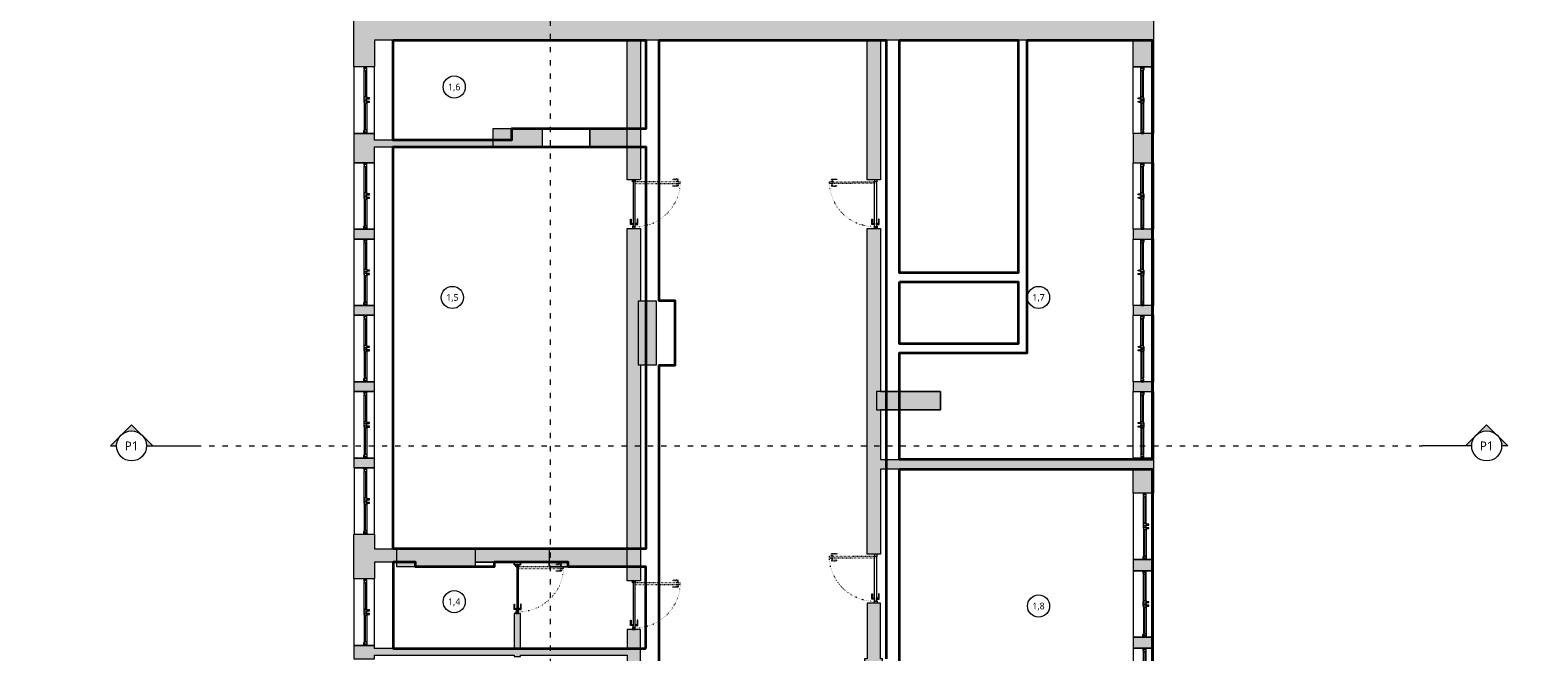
# Model space of a CAD drawing. Header units: millimetres. Extents: x -221 to 149158, y -114258 to 0.
# Tile 159 of 219: x 98511 to 101913, y -52789 to -51387. Entities that reach past the tile are written whole.
import ezdxf
from ezdxf.enums import TextEntityAlignment as Align

# ---------------------------------------------------------------- set-up
doc = ezdxf.new("R2010")
doc.units = ezdxf.units.MM
doc.linetypes.add('ACAD_ISO03W100', pattern=[30, 12, -18])
doc.linetypes.add('ACAD_ISO07W100', pattern=[3, 0, -3])
doc.layers.get('0').update_dxf_attribs({"lineweight": 0})
doc.layers.add('A-przekrycieram.ART', color=7, linetype='Continuous', lineweight=0, true_color=0xffffff)
doc.layers.add('instalacje_arch', color=7, linetype='Continuous', lineweight=30, true_color=0xd60000)
for name, color, linetype, lineweight in [('opis..KF', 250, 'Continuous', 15), ('powierzchnie', 21, 'Continuous', 50), ('stolarka_arch', 250, 'Continuous', 5), ('wymiar..KF', 12, 'Continuous', 5), ('wypełnienie istn..KF', 250, 'Continuous', 0), ('ściany ist..KF', 61, 'Continuous', 5)]:
    doc.layers.add(name, color=color, linetype=linetype, lineweight=lineweight)
doc.styles.add('ARCH', font='segoeuil.ttf')
doc.styles.add('DIM', font='simplex.shx', dxfattribs={"width": 0.6})
doc.dimstyles.new('100-STD', dxfattribs={"dimscale": 10, "dimtxt": 1.3, "dimasz": 0.15, "dimexe": 5, "dimexo": 10, "dimgap": 0.4, "dimtad": 1, "dimdec": 1, "dimrnd": 0.5, "dimdsep": 46, "dimtxsty": 'DIM', "dimblk": 'KR21', "dimcen": 1, "dimdle": 10, "dimse1": 1, "dimse2": 1, "dimclrd": 256, "dimclre": 256, "dimclrt": 256, "dimadec": 0, "dimazin": 0, "dimtfac": 1, "dimtdec": 1, "dimtmove": 2, "dimatfit": 3, "dimldrblk": 'KR21', "dimfxl": 1, "dimtvp": 5.6, "dimtolj": 1, "dimtzin": 2, "dimarcsym": 0})

# ---------------------------------------------------------------- blocks, each defined once
blk = doc.blocks.new('KR21')
at = {"ltscale": 100}
blk.add_line((0, -5), (0, 5), dxfattribs=at)
at = {"ltscale": 100, "const_width": 0.84}
blk.add_lwpolyline([(-2.5, -2.5), (2.6, 2.6)], dxfattribs=at)
blk = doc.blocks.new('*D916')
at = {"layer": 'Defpoints', "color": 0, "linetype": 'ByBlock', "lineweight": 40, "transparency": 16777216}
for p in [(0, -51958.3), (46.3, -52014.3), (109348.9, -52014.3)]:
    blk.add_point(p, dxfattribs=at)
at = {"layer": 'wymiar..KF', "linetype": 'Continuous', "lineweight": -2, "transparency": 16777216}
blk.add_line((46.3, -51959.8), (46.3, -52012.8), dxfattribs=at)
at = {"layer": 'wymiar..KF', "linetype": 'ByBlock', "lineweight": -2, "transparency": 16777216, "xscale": 1.5, "yscale": 1.5, "zscale": 1.5}
for p, rotation in [((46.3, -51958.3), 90), ((46.3, -52014.3), 270)]:
    blk.add_blockref('KR21', p, dxfattribs=dict(at, rotation=rotation))
at = {"layer": 'wymiar..KF', "linetype": 'ByBlock', "transparency": 16777216, "insert": (35.8, -51986.3), "char_height": 13, "attachment_point": 5, "rotation": 90, "style": 'DIM'}
blk.add_mtext('\\A1;56', dxfattribs=at)
blk = doc.blocks.new('*U985')
at = {"layer": 'stolarka_arch', "lineweight": 0}
blk.add_lwpolyline([(0, 0), (150, 0), (150, -46), (0, -46)], close=True, dxfattribs=at)
at = {"layer": 'stolarka_arch'}
for points in [[(0, -22), (6, -22), (6, -23), (3, -23), (3, -28), (0, -28)], [(3, -23), (8, -23), (8, -29), (2, -29), (2, -28), (3, -28)], [(8, -26), (68, -26), (68, -23), (8, -23)], [(8, -26), (68, -26), (68, -29), (8, -29)], [(73, -23), (68, -23), (68, -29), (74, -29), (74, -28), (73, -28)], [(73, -30), (69, -30), (69, -29), (73, -29)], [(70, -22), (80, -22), (80, -23), (77, -23), (77, -28), (73, -28), (73, -23), (70, -23)], [(72, -35), (70, -35), (70, -30), (72, -30)], [(77, -23), (82, -23), (82, -29), (76, -29), (76, -28), (77, -28)], [(81, -30), (77, -30), (77, -29), (81, -29)], [(80, -35), (78, -35), (78, -30), (80, -30)], [(142, -26), (82, -26), (82, -23), (142, -23)], [(142, -26), (82, -26), (82, -29), (142, -29)], [(147, -23), (142, -23), (142, -29), (148, -29), (148, -28), (147, -28)], [(150, -22), (144, -22), (144, -23), (147, -23), (147, -28), (150, -28)]]:
    blk.add_lwpolyline(points, close=True, dxfattribs=at)
blk = doc.blocks.new('*U650')
at = {"layer": 'stolarka_arch', "linetype": 'ACAD_ISO03W100', "lineweight": 0, "ltscale": 0.1}
for points in [[(3.5, 97), (-1.5, 97), (-1.5, 85), (-0.5, 85), (-0.5, 95), (3.5, 95)], [(3.5, 98), (3.5, 94), (4.5, 94), (4.5, 98)], [(4.5, 102), (4.5, 0), (8.5, 0), (8.5, 102)], [(9.5, 98), (9.5, 94), (8.5, 94), (8.5, 98)], [(9.5, 97), (14.5, 97), (14.5, 85), (13.5, 85), (13.5, 95), (9.5, 95)]]:
    blk.add_lwpolyline(points, close=True, dxfattribs=at)
at = {"layer": 'stolarka_arch'}
for points in [[(5, -4), (5, -6), (0, -6), (0, 0), (4, 0), (4, -4), (5, -4)], [(106, 0), (4, 0), (4, -4), (106, -4)], [(101, 1), (101, 6), (89, 6), (89, 5), (99, 5), (99, 1)], [(102, 1), (98, 1), (98, 0), (102, 0)], [(105, -4), (105, -6), (110, -6), (110, 0), (106, 0), (106, -4), (105, -4)], [(101, -5), (101, -10), (89, -10), (89, -9), (99, -9), (99, -5)], [(102, -5), (98, -5), (98, -4), (102, -4)]]:
    blk.add_lwpolyline(points, close=True, dxfattribs=at)
blk.add_circle((4, 0.5), 0.5, dxfattribs=at)
at = {"layer": 'stolarka_arch', "linetype": 'ACAD_ISO07W100', "lineweight": 0, "ltscale": 0.5}
blk.add_arc((4, 0), 102, 0, 89.6506, dxfattribs=at)
blk = doc.blocks.new('*U1026')
at = {"layer": 'stolarka_arch', "lineweight": 0}
blk.add_lwpolyline([(0, 0), (150, 0), (150, -45.9), (0, -45.9)], close=True, dxfattribs=at)
at = {"layer": 'stolarka_arch'}
for points in [[(0, -22), (6, -22), (6, -23), (3, -23), (3, -28), (0, -28)], [(3, -23), (8, -23), (8, -29), (2, -29), (2, -28), (3, -28)], [(8, -26), (68, -26), (68, -23), (8, -23)], [(8, -26), (68, -26), (68, -29), (8, -29)], [(73, -23), (68, -23), (68, -29), (74, -29), (74, -28), (73, -28)], [(73, -30), (69, -30), (69, -29), (73, -29)], [(70, -22), (80, -22), (80, -23), (77, -23), (77, -28), (73, -28), (73, -23), (70, -23)], [(72, -35), (70, -35), (70, -30), (72, -30)], [(77, -23), (82, -23), (82, -29), (76, -29), (76, -28), (77, -28)], [(81, -30), (77, -30), (77, -29), (81, -29)], [(80, -35), (78, -35), (78, -30), (80, -30)], [(142, -26), (82, -26), (82, -23), (142, -23)], [(142, -26), (82, -26), (82, -29), (142, -29)], [(147, -23), (142, -23), (142, -29), (148, -29), (148, -28), (147, -28)], [(150, -22), (144, -22), (144, -23), (147, -23), (147, -28), (150, -28)]]:
    blk.add_lwpolyline(points, close=True, dxfattribs=at)
blk = doc.blocks.new('*U1037')
at = {"layer": 'stolarka_arch', "lineweight": 0}
blk.add_lwpolyline([(0, 0), (150, 0), (150, -45.9), (0, -45.9)], close=True, dxfattribs=at)
at = {"layer": 'stolarka_arch'}
for points in [[(0, -22), (6, -22), (6, -23), (3, -23), (3, -28), (0, -28)], [(3, -23), (8, -23), (8, -29), (2, -29), (2, -28), (3, -28)], [(8, -26), (68, -26), (68, -23), (8, -23)], [(8, -26), (68, -26), (68, -29), (8, -29)], [(73, -23), (68, -23), (68, -29), (74, -29), (74, -28), (73, -28)], [(73, -30), (69, -30), (69, -29), (73, -29)], [(70, -22), (80, -22), (80, -23), (77, -23), (77, -28), (73, -28), (73, -23), (70, -23)], [(72, -35), (70, -35), (70, -30), (72, -30)], [(77, -23), (82, -23), (82, -29), (76, -29), (76, -28), (77, -28)], [(81, -30), (77, -30), (77, -29), (81, -29)], [(80, -35), (78, -35), (78, -30), (80, -30)], [(142, -26), (82, -26), (82, -23), (142, -23)], [(142, -26), (82, -26), (82, -29), (142, -29)], [(147, -23), (142, -23), (142, -29), (148, -29), (148, -28), (147, -28)], [(150, -22), (144, -22), (144, -23), (147, -23), (147, -28), (150, -28)]]:
    blk.add_lwpolyline(points, close=True, dxfattribs=at)
blk = doc.blocks.new('*U517')
at = {"layer": 'instalacje_arch', "lineweight": 20, "true_color": 0xf4ee51}
h = blk.add_hatch(color=41, dxfattribs=at)
h.dxf.hatch_style = 1
h.paths.add_polyline_path([(0, 33.8), (0, 47.7), (-23.9, 23.9, -0.198912)])
h.paths.add_polyline_path([(-47.7, 0), (-23.9, -23.9, -0.198912), (-33.8, 0, -0.198912), (-23.9, 23.9)])
h.paths.add_polyline_path([(-23.9, -23.9), (0, -47.7), (0, -33.8, -0.198912)])
h = blk.add_hatch(color=41, dxfattribs=at)
h.dxf.hatch_style = 1
h.paths.add_polyline_path([(-23.9, -3080.9), (0, -3104.8), (0, -3090.8, -0.198912)])
h.paths.add_polyline_path([(-23.9, -3080.9, -0.198912), (-33.8, -3057.1, -0.198912), (-23.9, -3033.2), (-47.7, -3057.1)])
h.paths.add_polyline_path([(0, -3023.3), (0, -3009.3), (-23.9, -3033.2, -0.198912)])
at = {"layer": 'instalacje_arch', "color": 41, "linetype": 'ACAD_ISO03W100', "lineweight": 9, "true_color": 0xf4ee51}
blk.add_line((0, -2912.1), (0, -145), dxfattribs=at)
at = {"layer": 'instalacje_arch', "color": 41, "lineweight": 20, "true_color": 0xf4ee51}
for points in [[(0, -33.8), (0, -47.7), (-47.7, 0), (0, 47.7), (0, 33.8)], [(0, -45), (0, -145)], [(0, -3012.1), (0, -2912.1)], [(0, -3023.3), (0, -3009.3), (-47.7, -3057.1), (0, -3104.8), (0, -3090.8)]]:
    blk.add_lwpolyline(points, dxfattribs=at)
for centre in [(0, 0), (0, -3057.1)]:
    blk.add_circle(centre, 33.8, dxfattribs=at)
at = {"layer": 'instalacje_arch', "color": 41, "true_color": 0xf4ee51, "style": 'ARCH'}
for tag, p in [('P1', (0, 0)), ('P2', (0, -3057.1))]:
    blk.add_attdef(tag, text='', height=20, rotation=90, dxfattribs=at).set_placement(p, align=Align.MIDDLE_CENTER)
blk = doc.blocks.new('nr pom')
at = {"layer": 'opis..KF', "lineweight": 20}
blk.add_circle((0, 0), 25, dxfattribs=at)
at = {"layer": 'opis..KF', "style": 'ARCH'}
blk.add_attdef('00', text='', height=15, dxfattribs=at).set_placement((0, 0), align=Align.MIDDLE_CENTER)
blk = doc.blocks.new('*U1228')
at = {"layer": 'instalacje_arch', "color": 41, "linetype": 'ACAD_ISO03W100', "lineweight": 9, "true_color": 0xf4ee51}
blk.add_line((0, -4093.7), (0, -145), dxfattribs=at)
at = {"layer": 'instalacje_arch', "color": 41, "true_color": 0xf4ee51, "style": 'ARCH'}
for tag, p in [('P1', (0, 0)), ('P2', (0, -4238.7))]:
    blk.add_attdef(tag, text='', height=20, rotation=180, dxfattribs=at).set_placement(p, align=Align.MIDDLE_CENTER)
blk = doc.blocks.new('*U1674')
at = {"layer": 'A-przekrycieram.ART'}
h = blk.add_hatch(color=256, dxfattribs=at)
h.dxf.hatch_style = 1
h.paths.add_polyline_path([(0, 4200), (5940, 4200), (5940, 0), (0, 0)])
h.paths.add_polyline_path([(200, 4100), (5840, 4100), (5840, 100), (200, 100)], flags=16)

msp = doc.modelspace()

# ---------------------------------------------------------------- hatches: boundary and pattern name
at = {"layer": 'wypełnienie istn..KF', "true_color": 0xc8c8c8}
h = msp.add_hatch(color=9, dxfattribs=at)
h.dxf.hatch_style = 1
h.paths.add_polyline_path([(95819.07, -51363.29), (94793.07, -51363.29), (94793.07, -52196.19), (94839.07, -52196.19), (94839.07, -52000.29), (94943.07, -52000.29), (94943.07, -51970.29), (94943.07, -51959.29), (94839.07, -51959.29), (94839.07, -51409.29), (95773.07, -51409.29), (95773.07, -51970.29), (95566.62, -51970.29), (95566.62, -52000.29), (95773.07, -52000.29), (95773.07, -52152.78), (95819.07, -52152.78)])
h.paths.add_polyline_path([(95566.62, -51958.27), (95363.62, -51958.27), (95363.62, -52014.27), (95566.62, -52014.27)], flags=17)
h.paths.add_polyline_path([(95363.62, -51970.29), (95063.03, -51970.29), (95063.03, -52000.29), (95174.91, -52000.29), (95174.91, -52256.82), (95204.91, -52256.82), (95204.91, -52000.29), (95363.62, -52000.29)])
h.paths.add_polyline_path([(94953.04, -51970.29), (94943.07, -51970.29), (94943.07, -52000.29), (94953.04, -52000.29)], flags=17)
h.paths.add_polyline_path([(94839.07, -52346.19), (94793.07, -52346.19), (94793.07, -52367.67), (94839.07, -52367.67)])
h.paths.add_polyline_path([(94839.07, -52517.67), (94793.07, -52517.67), (94793.07, -52539.15), (94839.07, -52539.15)])
h.paths.add_polyline_path([(94839.07, -52689.15), (94793.07, -52689.15), (94793.07, -52710.63), (94839.07, -52710.63)])
h.paths.add_polyline_path([(94839.07, -52860.63), (94793.07, -52860.63), (94793.07, -52882.1), (94839.07, -52882.1)])
h.paths.add_polyline_path([(94839.07, -53032.1), (94793.07, -53032.1), (94793.07, -53053.58), (94839.07, -53053.58)])
h.paths.add_polyline_path([(94839.07, -53203.58), (94793.07, -53203.58), (94793.07, -53225.06), (94839.07, -53225.06)])
h.paths.add_polyline_path([(94839.07, -53375.06), (94793.07, -53375.06), (94793.07, -53396.54), (94839.07, -53396.54)])
h.paths.add_polyline_path([(94839.07, -53546.54), (94793.07, -53546.54), (94793.07, -53646.29), (94871.35, -53646.29), (94871.35, -53664.91), (94917.35, -53664.91), (94917.35, -53600.29), (94839.07, -53600.29)])
h.paths.add_polyline_path([(95204.91, -53589.29), (95174.91, -53589.29), (95174.91, -53619.29), (95204.91, -53619.29)])
h.paths.add_polyline_path([(95379.17, -54140.29), (94917.35, -54140.29), (94917.35, -54103.29), (94871.35, -54103.29), (94871.35, -54123.29), (94792.89, -54123.29), (94792.89, -54575.52), (95015.63, -54797.35), (95165.58, -54797.35), (95165.58, -54751.35), (95034.63, -54751.35), (94838.89, -54556.41), (94838.89, -54170.3), (95379.17, -54170.3)])
h.paths.add_polyline_path([(95081.07, -54276.32), (94969.07, -54276.32), (94969.07, -54317.32), (95081.07, -54317.32)], flags=17)
h.paths.add_polyline_path([(95419.38, -54751.35), (95315.58, -54751.35), (95315.58, -54797.35), (95419.38, -54797.35)])
h.paths.add_polyline_path([(95797.5, -54751.32), (95776.89, -54751.32), (95776.89, -54170.3), (96189.72, -54170.3), (96189.72, -54140.29), (95489.17, -54140.29), (95489.17, -54170.3), (95746.89, -54170.3), (95746.92, -54751.32), (95569.38, -54751.32), (95569.38, -54797.32), (95797.5, -54797.32)])
h.paths.add_polyline_path([(95855.41, -54179.3), (95814.91, -54179.3), (95814.91, -54323.3), (95855.41, -54323.3)], flags=17)
h.paths.add_polyline_path([(95972.61, -54751.31), (95947.5, -54751.31), (95947.5, -54797.31), (95972.61, -54797.31)], flags=17)
h.paths.add_polyline_path([(96147.72, -54751.31), (96122.61, -54751.31), (96122.61, -54797.31), (96147.72, -54797.31)], flags=17)
h.paths.add_polyline_path([(96322.83, -54751.3), (96297.72, -54751.3), (96297.72, -54797.3), (96322.83, -54797.3)])
h.paths.add_polyline_path([(96530.27, -54751.29), (96523.96, -54751.59), (96523.96, -54453.3), (96568.41, -54453.3), (96568.41, -54276), (96523.96, -54276), (96523.96, -54179.3), (96496.96, -54179.3), (96496.96, -54751.29), (96472.83, -54751.3), (96472.83, -54797.68), (96508.57, -54797.29), (96520.04, -54811.21), (96555.39, -54782.02)])
h.paths.add_polyline_path([(96733.72, -54927.58), (96699.25, -54897.02), (96673.91, -54925.61), (96650.9, -54897.69), (96615.43, -54926.97), (96672.63, -54996.39)])
h.paths.add_polyline_path([(96872.43, -54751.27), (96862.71, -54751.27), (96862.68, -54170.3), (97191.57, -54170.3), (97191.57, -54140.29), (96808.29, -54140.29), (96808.29, -54170.3), (96835.68, -54170.3), (96835.68, -54751.28), (96828.47, -54751.28), (96798.79, -54784.76), (96833.26, -54815.36), (96849.16, -54797.28), (96872.43, -54797.27)])
h.paths.add_polyline_path([(97047.54, -54751.27), (97022.43, -54751.27), (97022.43, -54797.27), (97047.54, -54797.27)], flags=17)
h.paths.add_polyline_path([(97222.64, -54751.26), (97197.54, -54751.26), (97197.54, -54797.26), (97222.64, -54797.26)])
h.paths.add_polyline_path([(97397.75, -54751.25), (97372.64, -54751.25), (97372.64, -54797.25), (97397.75, -54797.25)], flags=17)
h.paths.add_polyline_path([(97665.99, -54170.3), (98022.84, -54170.3), (98022.84, -54140.29), (98020.65, -54140.29), (97301.57, -54140.29), (97301.57, -54170.3), (97635.99, -54170.3), (97635.99, -54751.25), (97547.75, -54751.25), (97547.75, -54797.25), (97619.99, -54797.24), (97619.99, -54924.3), (97689.99, -54924.3), (97689.99, -54878.3), (97665.99, -54878.3)])
h.paths.add_polyline_path([(97886.32, -54878.3), (97839.99, -54878.3), (97839.99, -54924.3), (97886.32, -54924.3)], flags=17)
h.paths.add_polyline_path([(98082.65, -54878.3), (98036.32, -54878.3), (98036.32, -54924.3), (98082.65, -54924.3)])
h.paths.add_polyline_path([(98278.98, -54878.3), (98232.65, -54878.3), (98232.65, -54924.3), (98278.98, -54924.3)], flags=17)
h.paths.add_polyline_path([(98499.1, -54804.3), (98523.75, -54804.3), (98523.75, -54758.3), (98483.37, -54758.3), (98483.37, -54170.3), (98763.13, -54170.3), (98763.13, -54140.29), (98132.84, -54140.29), (98132.84, -54170.3), (98452.99, -54170.3), (98452.99, -54878.3), (98428.99, -54878.3), (98428.99, -54924.3), (98498.99, -54924.3)])
h.paths.add_polyline_path([(98698.86, -54758.3), (98673.75, -54758.3), (98673.75, -54804.3), (98698.86, -54804.3)], flags=17)
h.paths.add_polyline_path([(98873.97, -54758.31), (98848.86, -54758.31), (98848.86, -54804.31), (98873.97, -54804.31)])
h.paths.add_polyline_path([(99049.07, -54758.32), (99023.97, -54758.32), (99023.97, -54804.32), (99049.07, -54804.32)], flags=17)
h.paths.add_polyline_path([(99261.68, -54758.3), (99255.37, -54758.3), (99255.37, -54170.3), (99311.37, -54170.3), (99311.37, -54140.29), (98873.13, -54140.29), (98873.13, -54170.3), (99228.37, -54170.3), (99228.37, -54758.31), (99199.07, -54758.32), (99199.07, -54804.32), (99241.01, -54804.32), (99256.75, -54822.07), (99291.3, -54791.7)])
h.paths.add_polyline_path([(99474.65, -54933.92), (99439.18, -54904.63), (99416.17, -54932.55), (99390.83, -54903.96), (99356.41, -54934.48), (99417.45, -55003.33)])
h.paths.add_polyline_path([(99724.54, -54758.3), (99594.09, -54758.3), (99594.09, -54170.3), (99951.32, -54170.3), (99951.32, -54140.29), (99421.4, -54140.29), (99421.4, -54170.3), (99567.09, -54170.3), (99567.09, -54758.3), (99559.76, -54758.3), (99534.57, -54788.86), (99570.04, -54818.15), (99581.46, -54804.3), (99724.54, -54804.3)])
h.paths.add_polyline_path([(99977.45, -54758.3), (99874.54, -54758.3), (99874.54, -54804.3), (99977.45, -54804.3)])
h.paths.add_polyline_path([(100224.61, -54758.3), (100127.45, -54758.3), (100127.45, -54804.3), (100224.61, -54804.3)], flags=17)
h.paths.add_polyline_path([(100466.02, -54758.3), (100374.61, -54758.3), (100374.61, -54804.3), (100466.02, -54804.3)], flags=17)
h.paths.add_polyline_path([(100804.82, -54758.3), (100686.95, -54758.3), (100686.95, -54170.29), (100726.39, -54170.3), (100726.39, -54140.29), (100061.38, -54140.29), (100061.38, -54170.3), (100669.09, -54170.3), (100669.09, -54758.3), (100616.02, -54758.3), (100616.02, -54804.3), (100804.82, -54804.3)])
h.paths.add_polyline_path([(101259.95, -54582.38), (101259.95, -54123.81), (101169.95, -54123.81), (101169.95, -54110.8), (101123.95, -54110.8), (101123.95, -54140.29), (100963.95, -54140.29), (100963.95, -54170.3), (101213.95, -54169.81), (101213.95, -54563.29), (101018.44, -54758.3), (100954.82, -54758.3), (100954.82, -54804.3), (101037.46, -54804.3)])
h.paths.add_polyline_path([(100963.95, -54131.79), (100852.95, -54131.79), (100852.95, -54140.29), (100852.95, -54172.29), (100963.95, -54172.29), (100963.95, -54170.3)])
h.paths.add_polyline_path([(100852.95, -54140.29), (100836.39, -54140.29), (100836.39, -54170.3), (100852.95, -54170.3)])
h.paths.add_polyline_path([(101257.95, -53585.69), (101211.95, -53585.69), (101211.95, -53609.29), (100429.95, -53609.29), (100429.95, -53386.18), (100399.95, -53386.18), (100399.95, -53649.29), (101123.95, -53649.29), (101123.95, -53672.42), (101169.95, -53672.42), (101169.95, -53655.29), (101257.95, -53655.29)])
h.paths.add_polyline_path([(99886.95, -53589.29), (99856.95, -53589.29), (99856.95, -53619.29), (99886.95, -53619.29)])
h.paths.add_polyline_path([(101257.95, -53209.01), (101211.95, -53209.01), (101211.95, -53257.37), (101257.95, -53257.37)], flags=17)
h.paths.add_polyline_path([(101257.95, -53407.37), (101211.95, -53407.37), (101211.95, -53435.69), (101257.95, -53435.69)], flags=17)
h.paths.add_polyline_path([(101257.95, -52987.29), (101045.95, -52987.29), (101045.95, -52930.84), (100999.95, -52930.84), (100999.95, -53003.29), (100434.45, -53003.29), (100434.45, -53010.79), (100399.95, -53010.79), (100399.95, -53276.18), (100429.95, -53276.18), (100429.95, -53033.29), (101211.95, -53033.29), (101211.95, -53059.01), (101257.95, -53059.01)])
h.paths.add_polyline_path([(100434.45, -52804.79), (100393.95, -52804.79), (100393.95, -53010.79), (100434.45, -53010.79)])
h.paths.add_polyline_path([(100429.95, -52678.78), (100399.95, -52678.78), (100399.95, -52804.79), (100429.95, -52804.79)])
h.paths.add_polyline_path([(101045.95, -52755.84), (100999.95, -52755.84), (100999.95, -52780.84), (101045.95, -52780.84)])
h.paths.add_polyline_path([(101045.95, -52580.84), (100999.95, -52580.84), (100999.95, -52605.84), (101045.95, -52605.84)])
h.paths.add_polyline_path([(101045.95, -52351.74), (100999.95, -52351.74), (100999.95, -52355.37), (100429.95, -52355.37), (100429.95, -52242.79), (100420.45, -52242.79), (100420.45, -52201.29), (100429.95, -52201.29), (100429.95, -51833.89), (100399.95, -51833.89), (100399.95, -52568.78), (100429.95, -52568.78), (100429.95, -52376.79), (100999.95, -52376.79), (100999.95, -52430.84), (101045.95, -52430.84)])
h.paths.add_polyline_path([(100565.45, -52201.29), (100420.45, -52201.29), (100420.45, -52242.79), (100565.45, -52242.79)], flags=17)
h.paths.add_polyline_path([(101045.95, -52179.79), (100999.95, -52179.79), (100999.95, -52201.74), (101045.95, -52201.74)], flags=17)
h.paths.add_polyline_path([(101045.95, -52007.83), (100999.95, -52007.83), (100999.95, -52029.79), (101045.95, -52029.79)], flags=17)
h.paths.add_polyline_path([(101045.95, -51835.87), (100999.95, -51835.87), (100999.95, -51857.83), (101045.95, -51857.83)], flags=17)
h.paths.add_polyline_path([(101045.95, -51619.37), (100999.95, -51619.37), (100999.95, -51685.87), (101045.95, -51685.87)], flags=17)
h.paths.add_polyline_path([(101045.95, -51363.29), (99241.95, -51363.29), (99241.95, -51469.37), (99287.95, -51469.37), (99287.95, -51409.29), (99857.95, -51409.29), (99857.95, -51609.29), (99857.95, -51649.79), (99857.95, -51724.07), (99887.95, -51724.07), (99887.95, -51409.29), (100399.95, -51409.29), (100399.95, -51724.07), (100429.95, -51724.07), (100429.95, -51409.29), (100999.95, -51409.29), (100999.95, -51469.37), (101045.95, -51469.37)])
h.paths.add_polyline_path([(99554.95, -51634.79), (99287.95, -51634.79), (99287.95, -51619.37), (99241.95, -51619.37), (99241.95, -51685.87), (99287.95, -51685.87), (99287.95, -51649.79), (99554.95, -51649.79)], flags=17)
h.paths.add_polyline_path([(99857.95, -51609.29), (99773.95, -51609.29), (99773.95, -51649.79), (99857.95, -51649.79)], flags=17)
h.paths.add_polyline_path([(99666.95, -51609.29), (99554.95, -51609.29), (99554.95, -51649.79), (99666.95, -51649.79)], flags=17)
h.paths.add_polyline_path([(99287.95, -52351.74), (99241.95, -52351.74), (99241.95, -52373.7), (99287.95, -52373.7)])
h.paths.add_polyline_path([(99287.95, -52179.79), (99241.95, -52179.79), (99241.95, -52201.74), (99287.95, -52201.74)])
h.paths.add_polyline_path([(99287.95, -52007.83), (99241.95, -52007.83), (99241.95, -52029.79), (99287.95, -52029.79)])
h.paths.add_polyline_path([(99287.95, -51835.87), (99241.95, -51835.87), (99241.95, -51857.83), (99287.95, -51857.83)])
h.paths.add_polyline_path([(99923.95, -51997.29), (99887.95, -51997.29), (99883.95, -51997.29), (99883.95, -52142.29), (99923.95, -52142.29)])
h.paths.add_polyline_path([(99883.95, -51997.29), (99887.95, -51997.29), (99887.95, -51834.07), (99857.95, -51834.07), (99857.95, -52556.79), (99858.45, -52556.79), (99858.45, -52597.29), (99857.95, -52628.53), (99887.95, -52628.53), (99887.95, -52142.29), (99883.95, -52142.29)])
h.paths.add_polyline_path([(99858.45, -52556.79), (99682.45, -52556.79), (99682.45, -52597.29), (99858.45, -52597.29)])
h.paths.add_polyline_path([(99682.45, -52556.79), (99515.45, -52556.79), (99515.45, -52586.79), (99602.95, -52586.79), (99602.95, -52592.29), (99617.95, -52592.29), (99617.95, -52586.79), (99682.45, -52586.79)])
h.paths.add_polyline_path([(99515.45, -52556.79), (99338.45, -52556.79), (99338.45, -52597.29), (99515.45, -52597.29), (99515.45, -52586.79)])
h.paths.add_polyline_path([(99338.45, -52556.79), (99288.01, -52556.79), (99287.95, -52523.7), (99241.95, -52523.7), (99241.95, -52624.29), (99287.95, -52624.29), (99287.95, -52586.79), (99338.45, -52586.79)])
h.paths.add_polyline_path([(99887.95, -52738.53), (99857.95, -52738.53), (99857.95, -52781.29), (99617.95, -52781.29), (99617.95, -52702.29), (99602.95, -52702.29), (99602.95, -52781.29), (99287.95, -52781.29), (99287.95, -52774.29), (99241.95, -52774.29), (99241.95, -52804.29), (99287.95, -52804.29), (99287.95, -52796.29), (99602.95, -52796.29), (99602.95, -52799.29), (99617.95, -52799.29), (99617.95, -52796.29), (99857.95, -52796.29), (99857.95, -52841.2), (99887.95, -52841.2)])
h.paths.add_polyline_path([(99887.95, -52951.2), (99857.95, -52951.2), (99857.95, -52988.29), (99617.95, -52988.29), (99617.95, -52909.24), (99602.95, -52909.24), (99602.95, -52988.29), (99287.95, -52988.29), (99287.95, -52954.29), (99241.95, -52954.29), (99241.95, -52972.29), (99228.74, -52972.29), (99228.74, -53018.29), (99887.95, -53018.29)])
h.paths.add_polyline_path([(99078.74, -52972.29), (98982.47, -52972.29), (98982.47, -53018.29), (99046.81, -53018.29), (99046.81, -53589.29), (98758.45, -53589.29), (98758.45, -53619.29), (99076.95, -53619.29), (99076.95, -53018.29), (99078.74, -53018.29)])
h.paths.add_polyline_path([(98832.47, -52972.29), (98712.51, -52972.29), (98712.51, -53018.29), (98832.47, -53018.29)])
h.paths.add_polyline_path([(98562.51, -52972.29), (98428.99, -52972.29), (98428.99, -53018.29), (98452.99, -53018.12), (98452.99, -53589.84), (98093.8, -53589.29), (98093.8, -53619.29), (98648.45, -53619.29), (98648.45, -53589.29), (98483.37, -53589.29), (98483.37, -53018.29), (98562.51, -53018.29)])
h.paths.add_polyline_path([(97689.99, -52972.29), (97540.88, -52972.29), (97540.88, -53018.29), (97635.99, -53018.29), (97635.99, -53589.29), (97479.97, -53589.29), (97479.97, -53619.29), (97983.8, -53619.29), (97983.8, -53589.29), (97665.99, -53589.29), (97665.99, -53018.29), (97689.99, -53018.29)])
h.paths.add_polyline_path([(97886.32, -52972.29), (97839.99, -52972.29), (97839.99, -53018.29), (97886.32, -53018.29)], flags=17)
h.paths.add_polyline_path([(98082.65, -52972.29), (98036.32, -52972.29), (98036.32, -53018.29), (98082.65, -53018.29)])
h.paths.add_polyline_path([(98278.98, -52972.29), (98232.65, -52972.29), (98232.65, -53018.29), (98278.98, -53018.29)], flags=17)
h.paths.add_polyline_path([(97206.56, -52972.29), (97047.67, -52972.29), (97047.67, -53018.29), (97074.91, -53018.29), (97074.91, -53328.29), (97104.91, -53328.29), (97104.91, -53018.29), (97206.56, -53018.29)])
h.paths.add_polyline_path([(97390.88, -52972.29), (97356.56, -52972.29), (97356.56, -53018.29), (97390.88, -53018.29)])
h.paths.add_polyline_path([(97105.41, -53328.29), (97062.91, -53328.29), (97062.91, -53570.29), (97105.41, -53570.29)])
h.paths.add_polyline_path([(97369.97, -53589.29), (97104.91, -53589.29), (97104.91, -53570.29), (97074.91, -53570.29), (97074.91, -53589.29), (96681.16, -53589.29), (96681.16, -53619.29), (97369.97, -53619.29)])
h.paths.add_polyline_path([(96050.22, -52972.29), (95978.97, -52972.29), (95978.97, -53018.29), (95984.91, -53018.29), (95984.91, -53619.29), (96571.16, -53619.29), (96571.16, -53589.29), (96014.91, -53589.29), (96014.91, -53018.29), (96050.22, -53018.29)])
h.paths.add_polyline_path([(96215.15, -52972.29), (96200.22, -52972.29), (96200.22, -53018.29), (96215.15, -53018.29)], flags=17)
h.paths.add_polyline_path([(96388.49, -52972.29), (96365.15, -52972.29), (96365.15, -53018.29), (96388.49, -53018.29)], flags=17)
h.paths.add_polyline_path([(96556.94, -52972.29), (96538.49, -52972.29), (96538.49, -53018.29), (96556.94, -53018.29)], flags=17)
h.paths.add_polyline_path([(96724.33, -52972.29), (96706.94, -52972.29), (96706.94, -53018.29), (96724.33, -53018.29)])
h.paths.add_polyline_path([(96897.67, -52972.29), (96874.33, -52972.29), (96874.33, -53018.29), (96897.67, -53018.29)])
h.paths.add_polyline_path([(95819.07, -52302.78), (95773.07, -52302.78), (95773.07, -52316.08), (95819.07, -52316.08)])
h.paths.add_polyline_path([(95819.07, -52466.08), (95773.07, -52466.08), (95773.07, -52598.73), (95819.07, -52598.73)], flags=17)
h.paths.add_polyline_path([(95819.07, -52748.73), (95773.07, -52748.73), (95773.07, -52770.21), (95819.07, -52770.21)], flags=17)
h.paths.add_polyline_path([(95819.07, -52920.21), (95773.07, -52920.21), (95773.07, -52988.29), (95204.91, -52988.29), (95204.91, -52723.55), (95215.91, -52723.55), (95215.91, -52655.53), (95204.91, -52655.53), (95204.91, -52551.55), (95215.91, -52551.55), (95215.91, -52398.53), (95204.91, -52398.53), (95204.91, -52366.82), (95174.91, -52366.82), (95174.91, -53018.29), (95828.97, -53018.29), (95828.97, -52972.29), (95819.07, -52972.29)])
h.paths.add_polyline_path([(100180.95, -50910.29), (101280.95, -50910.29), (101280.95, -48483.29), (99297.95, -48483.29), (99297.95, -51363.29), (100180.95, -51363.29)])
h.paths.add_polyline_path([(100130.95, -51313.34), (99347.95, -51314.02), (99347.95, -48533.29), (101230.95, -48533.29), (101230.95, -50860.29), (100130.95, -50860.29)], flags=16)

# ---------------------------------------------------------------- linework, layer by layer
at = {"layer": 'powierzchnie', "linetype": 'ByBlock', "lineweight": 35}
for points in [[(99330.46, -51409.29), (99900.41, -51409.29), (99900.41, -51609.29), (99597.41, -51609.29), (99597.41, -51634.79), (99330.41, -51634.79), (99330.46, -51409.29)], [(99930.41, -53018.29), (99930.41, -52142.29), (99966.41, -52142.29), (99966.41, -51997.29), (99930.41, -51997.29), (99930.41, -51409.29), (100442.41, -51409.29), (100442.41, -52804.79)], [(100472.41, -51409.29), (100740.41, -51409.29), (100740.41, -51934.29), (100472.41, -51934.29), (100472.41, -51409.29)], [(100760.41, -51409.29), (101042.41, -51409.29), (101042.41, -52355.37), (100472.41, -52355.37), (100472.41, -52114.29), (100760.41, -52114.29), (100760.41, -51409.29)], [(99330.46, -52556.79), (99330.46, -51649.79), (99900.41, -51649.79), (99900.41, -52556.79), (99330.46, -52556.79)], [(100472.41, -51954.29), (100740.41, -51954.29), (100740.41, -52094.29), (100472.41, -52094.29), (100472.41, -51954.29)], [(100472.41, -52376.79), (101042.41, -52376.79), (101042.41, -53033.29), (101254.41, -53033.29), (101254.41, -53609.29), (100472.41, -53609.29), (100472.41, -52376.79)], [(99900.41, -52781.29), (99900.41, -52597.29), (99724.91, -52597.29), (99724.91, -52586.79), (99557.91, -52586.79), (99557.91, -52597.29), (99380.91, -52597.29), (99380.91, -52586.79), (99330.41, -52586.79), (99330.41, -52781.29), (99900.41, -52781.29)]]:
    msp.add_lwpolyline(points, dxfattribs=at)
at = {"layer": 'ściany ist..KF', "linetype": 'ByBlock'}
msp.add_line((99288.01, -52556.79), (99858.45, -52556.79), dxfattribs=at)
for points in [[(99241.95, -51363.29), (101045.95, -51363.29), (101045.95, -51469.37), (100999.95, -51469.37), (100999.95, -51409.29), (100429.95, -51409.29), (100429.95, -51724.07), (100399.95, -51724.07), (100399.95, -51409.29), (99887.95, -51409.29), (99887.95, -51724.07), (99857.95, -51724.07), (99857.95, -51649.79), (99773.95, -51649.79), (99773.95, -51609.29), (99857.95, -51609.29), (99857.95, -51409.29), (99287.95, -51409.29), (99287.95, -51469.37), (99241.95, -51469.37), (99241.95, -51363.29)], [(99287.95, -51619.37), (99241.95, -51619.37), (99241.95, -51685.87), (99287.95, -51685.87), (99287.95, -51649.79), (99666.95, -51649.79), (99666.95, -51609.29), (99554.95, -51609.29), (99554.95, -51634.79), (99287.95, -51634.79), (99287.95, -51619.37)], [(99241.95, -52523.7), (99287.95, -52523.7), (99288.01, -52556.79), (99858.45, -52556.79), (99857.95, -52556.79), (99857.95, -51834.07), (99887.95, -51834.07), (99887.95, -51997.29), (99923.95, -51997.29), (99923.95, -52142.29), (99887.95, -52142.29), (99887.95, -52628.53), (99857.95, -52628.53), (99857.95, -52597.29), (99682.45, -52597.29), (99682.45, -52586.79), (99617.95, -52586.79), (99617.95, -52592.29), (99602.95, -52592.29), (99602.95, -52586.79), (99515.45, -52586.79), (99515.45, -52597.29), (99338.45, -52597.29), (99338.45, -52586.79), (99287.95, -52586.79), (99287.95, -52624.29), (99241.95, -52624.29), (99241.95, -52523.7)], [(100999.95, -52351.74), (101045.95, -52351.74), (101045.95, -52430.84), (100999.95, -52430.84), (100999.95, -52376.79), (100429.95, -52376.79), (100429.95, -52568.78), (100399.95, -52568.78), (100399.95, -51833.89), (100429.95, -51833.89), (100429.95, -52201.29), (100565.45, -52201.29), (100565.45, -52242.79), (100429.95, -52242.79), (100429.95, -52355.37), (100999.95, -52355.37), (100999.95, -52351.74)], [(99515.45, -52586.79), (99602.95, -52586.79), (99602.95, -52592.29), (99617.95, -52592.29), (99617.95, -52586.79), (99682.45, -52586.79)], [(100429.95, -52678.78), (100399.95, -52678.78), (100399.95, -52804.79), (100393.95, -52804.79), (100393.95, -53010.79), (100399.95, -53010.79), (100399.95, -53276.18), (100429.95, -53276.18), (100429.95, -53033.29), (101211.95, -53033.29), (101211.95, -53059.01), (101257.95, -53059.01), (101257.95, -52987.29), (101045.95, -52987.29), (101045.95, -52930.84), (100999.95, -52930.84), (100999.95, -53003.29), (100434.45, -53003.29), (100434.45, -52804.79), (100429.95, -52804.79), (100429.95, -52678.78)], [(99241.95, -52774.29), (99241.95, -52804.29), (99287.95, -52804.29), (99287.95, -52796.29), (99602.95, -52796.29), (99602.95, -52799.29), (99617.95, -52799.29), (99617.95, -52796.29), (99857.95, -52796.29), (99857.95, -52841.2), (99887.95, -52841.2), (99887.95, -52738.53), (99857.95, -52738.53), (99857.95, -52781.29), (99617.95, -52781.29), (99617.95, -52702.29), (99602.95, -52702.29), (99602.95, -52781.29), (99287.95, -52781.29), (99287.95, -52774.29), (99241.95, -52774.29)]]:
    msp.add_lwpolyline(points, dxfattribs=at)
for points in [[(99554.95, -51649.79), (99666.95, -51649.79), (99666.95, -51609.29), (99554.95, -51609.29)], [(99773.95, -51649.79), (99857.95, -51649.79), (99857.95, -51609.29), (99773.95, -51609.29)], [(100999.95, -51685.87), (101045.95, -51685.87), (101045.95, -51619.37), (100999.95, -51619.37)], [(99241.95, -51857.83), (99287.95, -51857.83), (99287.95, -51835.87), (99241.95, -51835.87)], [(100999.95, -51857.83), (101045.95, -51857.83), (101045.95, -51835.87), (100999.95, -51835.87)], [(99883.95, -51997.29), (99923.95, -51997.29), (99923.95, -52142.29), (99883.95, -52142.29)], [(99241.95, -52029.79), (99287.95, -52029.79), (99287.95, -52007.83), (99241.95, -52007.83)], [(100999.95, -52029.79), (101045.95, -52029.79), (101045.95, -52007.83), (100999.95, -52007.83)], [(99241.95, -52201.74), (99287.95, -52201.74), (99287.95, -52179.79), (99241.95, -52179.79)], [(100420.45, -52242.79), (100565.45, -52242.79), (100565.45, -52201.29), (100420.45, -52201.29)], [(100999.95, -52201.74), (101045.95, -52201.74), (101045.95, -52179.79), (100999.95, -52179.79)], [(99241.95, -52373.7), (99287.95, -52373.7), (99287.95, -52351.74), (99241.95, -52351.74)], [(99338.45, -52556.79), (99515.45, -52556.79), (99515.45, -52597.29), (99338.45, -52597.29)], [(99682.45, -52597.29), (99858.45, -52597.29), (99858.45, -52556.79), (99682.45, -52556.79)], [(100999.95, -52605.84), (101045.95, -52605.84), (101045.95, -52580.84), (100999.95, -52580.84)], [(100999.95, -52780.84), (101045.95, -52780.84), (101045.95, -52755.84), (100999.95, -52755.84)]]:
    msp.add_lwpolyline(points, close=True, dxfattribs=at)

# ---------------------------------------------------------------- block references
at = {"xscale": 2, "yscale": 2, "zscale": 2}
msp.add_blockref('*U1674', (93022.86, -56225.76), dxfattribs=at)
at = {"layer": 'instalacje_arch'}
msp.add_blockref('*U1228', (99685.31, -51212.97), dxfattribs=at)
at = {"layer": 'instalacje_arch', "color": 30, "true_color": 0xf26722, "rotation": 270}
msp.add_blockref('*U517', (101797.27, -52324.35), dxfattribs=at).add_auto_attribs({'P2': 'P1', 'P1': 'P1'})
at = {"layer": 'opis..KF', "color": 30}
for p, values in [((99468.02, -51514.79), {'00': '1,6'}), ((99463.96, -51989.53), {'00': '1,5'}), ((100786.3, -51989.53), {'00': '1,7'}), ((99468.02, -52675.66), {'00': '1,4'}), ((100786.3, -52685.5), {'00': '1,8'})]:
    msp.add_blockref('nr pom', p, dxfattribs=at).add_auto_attribs(values)
at = {"layer": 'stolarka_arch', "xscale": -1, "rotation": 90}
for name, p in [('*U985', (99241.95, -51469.37)), ('*U985', (99241.95, -51685.87)), ('*U650', (100416.47, -51724.07)), ('*U985', (99241.95, -51857.83)), ('*U985', (99241.95, -52029.79)), ('*U985', (99241.95, -52201.74)), ('*U1026', (99242.01, -52373.7)), ('*U1037', (101000.05, -52430.84)), ('*U650', (100416.47, -52568.78)), ('*U985', (100999.95, -52605.84)), ('*U985', (99241.95, -52624.29)), ('*U985', (100999.95, -52780.84))]:
    msp.add_blockref(name, p, dxfattribs=at)
at = {"layer": 'stolarka_arch', "rotation": 270}
for name, p in [('*U985', (101045.95, -51469.37)), ('*U985', (101045.95, -51685.87)), ('*U650', (99876.04, -51724.07)), ('*U985', (101045.95, -51857.83)), ('*U985', (101045.95, -52029.79)), ('*U985', (101045.95, -52201.74)), ('*U650', (99876.04, -52628.53))]:
    msp.add_blockref(name, p, dxfattribs=at)
at = {"layer": 'stolarka_arch', "color": 5, "rotation": 270}
msp.add_blockref('*U650', (99612.96, -52592.29), dxfattribs=at)

# ---------------------------------------------------------------- dimensions: what is measured, and where the dimension line sits
at = {"layer": 'wymiar..KF', "linetype": 'ByBlock'}
dim = msp.add_linear_dim(base=(46.29, -52014.27), p1=(0, -51958.27), p2=(109348.87, -52014.27), angle=90, dimstyle='100-STD', override={"dimfxl": 8, "dimfxlon": 1}, dxfattribs=at)
dim.commit()
dim.dimension.update_dxf_attribs({"geometry": '*D916', "text_midpoint": (35.79, -51986.27)})

doc.saveas('drawing.dxf')
